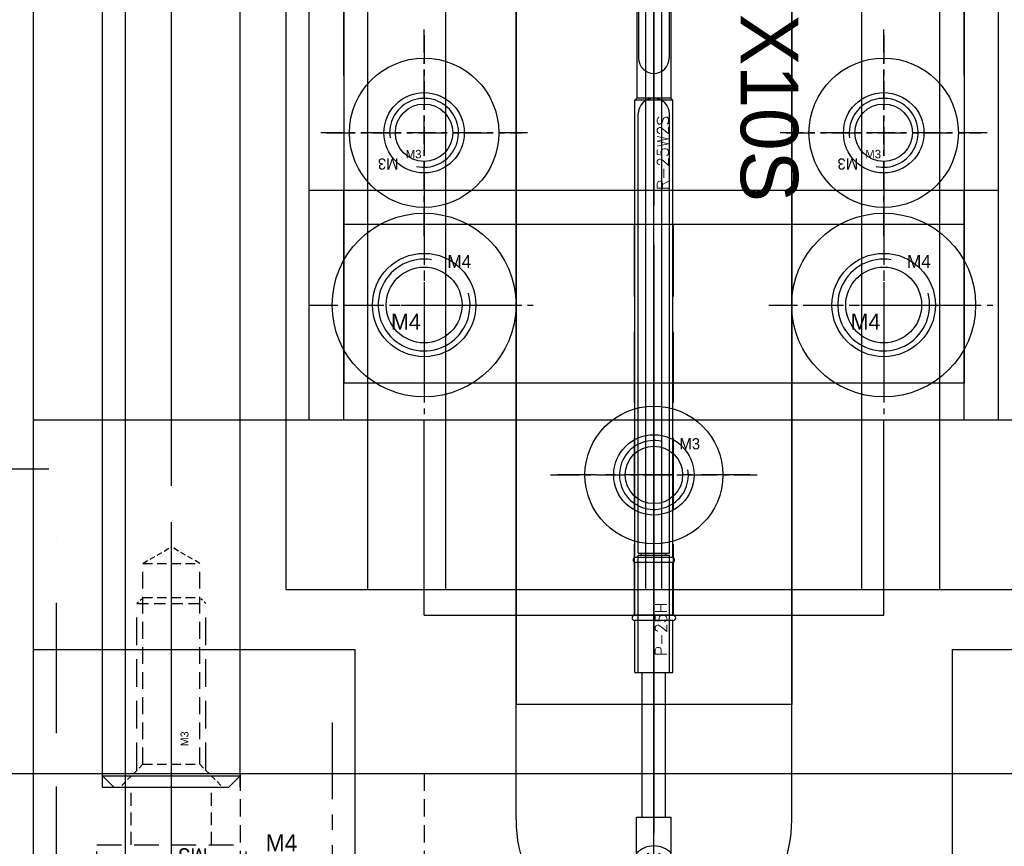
# Model space of a CAD drawing. Header units: millimetres. Extents: x -1657 to 8845, y -11980 to 3013.
# Tile 62 of 256: x 845 to 888, y -943 to -907. Entities that reach past the tile are written whole.
import ezdxf

# ---------------------------------------------------------------- set-up
doc = ezdxf.new("R2010")
doc.units = ezdxf.units.MM
doc.linetypes.add('CENTER', pattern=[2, 1.25, -0.25, 0.25, -0.25])
doc.linetypes.add('DASHED', pattern=[0.75, 0.5, -0.25])
for name, color, linetype in [('图层154', 25, 'Continuous'), ('图层160', 67, 'Continuous'), ('图层161', 135, 'Continuous'), ('图层162', 17, 'Continuous'), ('图层163', 153, 'Continuous'), ('图层166', 212, 'Continuous'), ('探针', 90, 'Continuous'), ('探针套', 2, 'Continuous'), ('方管', 252, 'Continuous'), ('裁切线轨', 252, 'Continuous'), ('错位', 252, 'Continuous')]:
    doc.layers.add(name, color=color, linetype=linetype)
doc.styles.add('AE', font='SIMPLEX', dxfattribs={"oblique": 30, "height": 3, "bigfont": 'AE'})

# ---------------------------------------------------------------- blocks, each defined once
blk = doc.blocks.new('231BC')
at = {"layer": '图层154', "color": 1, "linetype": 'CENTER', "ltscale": 2.671598}
blk.add_line((0, 0), (0, -12.358), dxfattribs=at)
at = {"layer": '图层154', "color": 4, "linetype": 'DASHED', "ltscale": 1.5}
for p, q in [((-4, -2.215), (-4, -6.715)), ((4, -2.215), (4, -6.715)), ((-2.25, -6.715), (-2.25, -10.215)), ((2.25, -6.715), (2.25, -10.215))]:
    blk.add_line(p, q, dxfattribs=at)
at = {"layer": '图层154', "color": 4, "linetype": 'DASHED', "ltscale": 2.666667}
blk.add_line((4, -6.715), (-4, -6.715), dxfattribs=at)
at = {"layer": '图层154'}
blk.add_text('M4', height=0.743, dxfattribs=at).set_placement((-2.897, -5.607))
blk = doc.blocks.new('239B6')
at = {"layer": '图层160', "color": 1, "linetype": 'CENTER', "ltscale": 2.329099}
blk.add_line((3.25, -4.911), (3.25, 4.116), dxfattribs=at)
at = {"layer": '图层160', "color": 4, "linetype": 'DASHED', "ltscale": 1.125}
for p, q in [((1.5, 0), (1.5, 2.5)), ((5, 0), (5, 2.5))]:
    blk.add_line(p, q, dxfattribs=at)
at = {"layer": '图层160', "color": 4, "linetype": 'DASHED', "ltscale": 2.166667}
blk.add_line((0, 0), (6.5, 0), dxfattribs=at)
at = {"layer": '图层160', "color": 4, "linetype": 'DASHED', "ltscale": 1.166667}
for p, q in [((0, -3.5), (0, 0)), ((6.5, -3.5), (6.5, 0))]:
    blk.add_line(p, q, dxfattribs=at)
at = {"layer": '图层160', "linetype": 'DASHED', "ltscale": 3}
blk.add_text('M3', height=0.6863, rotation=180, dxfattribs=at).set_placement((4.832, -0.154))
blk = doc.blocks.new('3F')
at = {"color": 4, "linetype": 'DASHED', "ltscale": 0.471405}
for p, q in [((1, 1.237), (0, 2.237)), ((1, -1.237), (0, -2.237))]:
    blk.add_line(p, q, dxfattribs=at)
at = {"color": 4, "linetype": 'DASHED', "ltscale": 2.420833}
for p, q in [((0.738, 1.5), (8, 1.5)), ((0.738, -1.5), (8, -1.5))]:
    blk.add_line(p, q, dxfattribs=at)
at = {"color": 4, "linetype": 'DASHED', "ltscale": 0.123744}
for p, q in [((8, 1.5), (8.262, 1.237)), ((8, -1.5), (8.262, -1.237))]:
    blk.add_line(p, q, dxfattribs=at)
at = {"color": 4, "linetype": 'DASHED'}
blk.add_line((8, 1.5), (8, -1.5), dxfattribs=at)
at = {"color": 4, "linetype": 'DASHED', "ltscale": 1.458333}
for p, q in [((1, 1.237), (9.75, 1.237)), ((1, -1.237), (9.75, -1.237))]:
    blk.add_line(p, q, dxfattribs=at)
at = {"color": 4, "linetype": 'DASHED', "ltscale": 0.825}
for p, q in [((1, 1.237), (1, -1.237)), ((8.262, 1.237), (8.262, -1.237)), ((9.75, 1.237), (9.75, -1.237))]:
    blk.add_line(p, q, dxfattribs=at)
at = {"color": 4, "linetype": 'DASHED', "ltscale": 0.476314}
for p in [(9.75, 1.237), (9.75, -1.237)]:
    blk.add_line(p, (10.464, 0), dxfattribs=at)
at = {"color": 1, "linetype": 'CENTER', "ltscale": 2.408031}
blk.add_line((-0.867, 0), (11.173, 0), dxfattribs=at)
at = {"linetype": 'DASHED'}
blk.add_text('M3', height=0.3465, dxfattribs=at).set_placement((1.789, -0.745))
blk = doc.blocks.new('19DCE')
at = {"layer": '裁切线轨', "color": 1, "linetype": 'CENTER', "ltscale": 16.24}
blk.add_line((0, -61.424), (0, 19.776), dxfattribs=at)
at = {"layer": '裁切线轨', "ltscale": 1.55}
for p, q in [((-6, 14.176), (6, 14.176)), ((-6, -55.824), (-6, 14.176)), ((6, -55.824), (6, 14.176))]:
    blk.add_line(p, q, dxfattribs=at)
at = {"layer": '裁切线轨', "color": 1, "linetype": 'CENTER', "ltscale": 1.6704}
for p, q in [((0, 0), (0, 8.352)), ((-4.176, 4.176), (4.176, 4.176))]:
    blk.add_line(p, q, dxfattribs=at)
at = {"layer": '裁切线轨', "ltscale": 1.55}
for radius in [3, 1.75]:
    blk.add_circle((0, 4.176), radius, dxfattribs=at)
blk = doc.blocks.new('3C')
at = {"color": 1, "linetype": 'CENTER'}
for p, q in [((0, 4.5), (0, -4.5)), ((-4.5, 0), (4.5, 0))]:
    blk.add_line(p, q, dxfattribs=at)
blk.add_circle((0, 0), 1.25)
at = {"color": 2, "linetype": 'Continuous'}
blk.add_arc((0, 0), 1.5, 77.2897, 8.5828, dxfattribs=at)
blk.add_text('M3', height=0.4838).set_placement((1.112, 1.118))
blk = doc.blocks.new('529A5')
at = {"layer": '裁切线轨', "color": 1, "linetype": 'CENTER', "ltscale": 8.5376}
blk.add_line((15.66, -21.344), (15.66, 21.344), dxfattribs=at)
at = {"layer": '裁切线轨', "ltscale": 1.5}
for p, q in [((2.16, -18.4), (2.16, 18.4)), ((2.16, 18.4), (29.16, 18.4)), ((29.16, -18.4), (29.16, 18.4)), ((2.16, 11.5), (29.16, 11.5)), ((2.16, -11.5), (29.16, -11.5)), ((2.16, -18.4), (29.16, -18.4))]:
    blk.add_line(p, q, dxfattribs=at)
at = {"layer": '裁切线轨', "color": 1, "linetype": 'CENTER', "ltscale": 6.264}
blk.add_line((0, 0), (31.32, 0), dxfattribs=at)
at = {"layer": '裁切线轨', "ltscale": 1.5}
for p in [(5.66, 7.5), (25.66, 7.5), (5.66, -7.5), (25.66, -7.5)]:
    blk.add_blockref('3C', p, dxfattribs=at)
blk = doc.blocks.new('3A')
at = {"color": 1, "linetype": 'CENTER'}
for p, q in [((0, 4.25), (0, -4.25)), ((-4.25, 0), (4.25, 0))]:
    blk.add_line(p, q, dxfattribs=at)
for radius in [3.25, 1.75]:
    blk.add_circle((0, 0), radius)
blk.add_text('M3', height=0.3706).set_placement((-0.802, -1.114))
blk = doc.blocks.new('23C78')
at = {"layer": '错位'}
for p, q in [((-1.32, 16), (-1.32, -16)), ((-1.32, 12.45), (-51.32, 12.45)), ((-1.32, 9.05), (-41.12, 9.05)), ((0, 0), (-68.32, 0)), ((-1.32, 0.348), (-51.32, 0.348)), ((-1.32, -0.348), (-51.32, -0.348)), ((-1.32, -9.05), (-41.12, -9.05)), ((-1.32, -12.45), (-51.32, -12.45)), ((-1.32, -16), (-51.32, -16))]:
    blk.add_line(p, q, dxfattribs=at)
blk.add_text('MD-16X10S', height=2.5, dxfattribs=at).set_placement((-36.422, 3.779))
blk = doc.blocks.new('4A')
at = {"color": 1, "linetype": 'CENTER'}
for p, q in [((0, 5), (0, -5)), ((-5, 0), (5, 0))]:
    blk.add_line(p, q, dxfattribs=at)
for radius in [4, 2.25]:
    blk.add_circle((0, 0), radius)
blk.add_text('M4', height=0.6969).set_placement((-1.438, -1.078))
blk = doc.blocks.new('23EAB')
at = {"layer": '探针套'}
for p, q in [((-32.616, 0.83), (-30.356, 0.83)), ((-32.616, 0.83), (-32.616, -0.83)), ((-30.356, -0.83), (-30.356, 0.83)), ((-30.116, 0.83), (-27.834, 0.83)), ((-30.116, -0.83), (-30.116, 0.83)), ((-27.834, -0.83), (-27.834, 0.83)), ((-27.616, -0.83), (-27.616, 0.83)), ((-27.616, 0.83), (-7.698, 0.83)), ((-7.698, -0.83), (-7.698, 0.83)), ((-7.616, 0.74), (-7.698, 0.83)), ((-2.416, 0.74), (-7.616, 0.74)), ((-7.616, -0.74), (-7.616, 0.74)), ((-2.416, 0.665), (-5.866, 0.665)), ((-2.416, -0.74), (-2.416, 0.74)), ((-32.616, -0.83), (-30.356, -0.83)), ((-30.116, -0.83), (-27.834, -0.83)), ((-27.616, -0.83), (-7.698, -0.83)), ((-7.616, -0.74), (-7.698, -0.83)), ((-2.416, -0.74), (-7.616, -0.74)), ((-2.416, -0.665), (-5.866, -0.665))]:
    blk.add_line(p, q, dxfattribs=at)
at = {"layer": '探针套', "color": 1, "linetype": 'CENTER', "ltscale": 7.0064}
blk.add_line((0, 0), (-35.032, 0), dxfattribs=at)
at = {"layer": '探针套'}
for centre, radius, start, end in [((-30.236, 0.83), 0.12, 0, 180), ((-27.725, 0.78), 0.12, 24.6243, 155.3757), ((-5.866, 0), 0.665, 90, 270), ((-30.236, -0.83), 0.12, 180, 0), ((-27.725, -0.78), 0.12, 204.6243, 335.3757)]:
    blk.add_arc(centre, radius, start, end, dxfattribs=at)
at = {"layer": '探针套', "style": 'AE'}
blk.add_text('R-25W2S', height=0.5, dxfattribs=at).set_placement((-11.609, -0.643))
blk = doc.blocks.new('23E51')
at = {"layer": '探针'}
for p, q in [((2.664, 0.5), (3.097, 0.75)), ((2.664, 0.5), (3.097, 0.25)), ((3.097, 0.75), (4.664, 0.75)), ((4.664, 0.75), (4.664, -0.75)), ((4.664, 0.51), (10.964, 0.51)), ((10.964, 0.682), (10.964, -0.678)), ((10.964, 0.682), (16.064, 0.682)), ((16.064, 0.682), (16.064, -0.678)), ((16.064, 0.54), (16.164, 0.54)), ((16.164, 0.682), (35.284, 0.682)), ((16.164, 0.682), (16.164, -0.678)), ((2.664, 0), (3.097, 0.25)), ((2.664, 0), (3.097, -0.25)), ((2.664, -0.5), (3.097, -0.25)), ((2.664, -0.5), (3.097, -0.75)), ((3.097, -0.75), (4.664, -0.75)), ((4.664, -0.51), (10.964, -0.51)), ((10.964, -0.678), (16.064, -0.678)), ((16.064, -0.54), (16.164, -0.54)), ((16.164, -0.678), (35.284, -0.678))]:
    blk.add_line(p, q, dxfattribs=at)
at = {"layer": '探针', "color": 1, "linetype": 'CENTER', "ltscale": 7.7256}
blk.add_line((0, 0), (38.628, 0), dxfattribs=at)
at = {"layer": '探针'}
for centre, radius, start, end in [((2.358, 0), 1.053, 314.5668, 45.4332), ((35.284, 0.002), 0.68, 270, 90)]:
    blk.add_arc(centre, radius, start, end, dxfattribs=at)
at = {"layer": '探针', "style": 'AE'}
blk.add_text('P-25H', height=0.5, dxfattribs=at).set_placement((11.67, -0.559))
blk = doc.blocks.new('23F0E')
at = {"layer": '探针', "ltscale": 3, "rotation": 90}
blk.add_blockref('23E51', (-686.69, -26.964), dxfattribs=at)
at = {"layer": '探针套', "ltscale": 3, "rotation": 90}
blk.add_blockref('23EAB', (-686.69, 16.616), dxfattribs=at)
blk = doc.blocks.new('4C')
at = {"color": 1, "linetype": 'CENTER', "ltscale": 1.3982}
for p, q in [((0, 3.496), (0, -3.496)), ((-3.496, 0), (3.496, 0))]:
    blk.add_line(p, q, dxfattribs=at)
blk.add_circle((0, 0), 1.65)
at = {"color": 2, "linetype": 'Continuous'}
blk.add_arc((0, 0), 2, 80.7475, 15.0508, dxfattribs=at)
blk.add_text('M4', height=0.5584).set_placement((1.013, 1.613))

msp = doc.modelspace()

# ---------------------------------------------------------------- linework, layer by layer
at = {"layer": '图层154', "ltscale": 4.5}
msp.add_line((802.7598, -939.9222), (914.7598, -939.9222), dxfattribs=at)
at = {"layer": '图层160', "color": 1, "linetype": 'CENTER', "ltscale": 3.039306}
msp.add_line((872.7598, -948.3809), (872.7598, -933.1843), dxfattribs=at)
at = {"layer": '图层160', "color": 1, "linetype": 'CENTER', "ltscale": 1.392}
msp.add_line((851.7598, -941.0022), (851.7598, -934.0422), dxfattribs=at)
at = {"layer": '图层160', "ltscale": 1.625}
for p, q in [((845.7598, -946.5222), (845.7598, -934.5222)), ((845.7598, -934.5222), (859.7598, -934.5222)), ((859.7598, -944.5222), (859.7598, -934.5222)), ((885.7598, -944.5222), (885.7598, -934.5222)), ((885.7598, -934.5222), (899.7598, -934.5222))]:
    msp.add_line(p, q, dxfattribs=at)
at = {"layer": '图层160', "color": 4, "linetype": 'DASHED', "ltscale": 2}
for p, q in [((848.7598, -940.5222), (848.7598, -934.5222)), ((854.7598, -940.5222), (854.7598, -934.5222)), ((848.7598, -940.5222), (854.7598, -940.5222))]:
    msp.add_line(p, q, dxfattribs=at)
at = {"layer": '图层161', "color": 1, "linetype": 'CENTER', "ltscale": 12.76}
msp.add_line((851.7598, -944.9222), (851.7598, -881.1222), dxfattribs=at)
at = {"layer": '图层161', "ltscale": 1.5}
for p, q in [((848.7598, -940.0222), (848.7598, -888.5222)), ((854.7598, -940.0222), (854.7598, -888.5222)), ((849.2598, -940.5222), (848.7598, -940.0222)), ((848.7598, -940.0222), (854.7598, -940.0222)), ((854.2598, -940.5222), (854.7598, -940.0222)), ((849.2598, -940.5222), (854.2598, -940.5222))]:
    msp.add_line(p, q, dxfattribs=at)
at = {"layer": '图层162', "color": 1, "linetype": 'CENTER', "ltscale": 10.672}
msp.add_line((872.7598, -928.2022), (872.7598, -860.8422), dxfattribs=at)
at = {"layer": '图层162', "ltscale": 2.5}
for p, q in [((845.7598, -924.5222), (845.7598, -864.5222)), ((857.7598, -924.5222), (857.7598, -888.5222)), ((887.7598, -924.5222), (887.7598, -888.5222)), ((845.7598, -924.5222), (899.7598, -924.5222))]:
    msp.add_line(p, q, dxfattribs=at)
at = {"layer": '图层162', "color": 4, "linetype": 'DASHED', "ltscale": 20}
for p, q in [((859.2598, -924.5222), (859.2598, -864.5222)), ((886.2598, -924.5222), (886.2598, -864.5222))]:
    msp.add_line(p, q, dxfattribs=at)
at = {"layer": '图层162', "color": 1, "linetype": 'CENTER', "ltscale": 8.352}
msp.add_line((851.7598, -927.4022), (851.7598, -885.6422), dxfattribs=at)
at = {"layer": '图层162', "color": 4, "linetype": 'DASHED', "ltscale": 12}
for p, q in [((848.7598, -924.5222), (848.7598, -888.5222)), ((854.7598, -924.5222), (854.7598, -888.5222))]:
    msp.add_line(p, q, dxfattribs=at)
at = {"layer": '图层163', "color": 1, "linetype": 'CENTER', "ltscale": 27.84}
msp.add_line((872.7598, -996.5222), (872.7598, -857.3222), dxfattribs=at)
at = {"layer": '图层163', "ltscale": 1.5}
for p, q in [((845.7598, -986.9222), (845.7598, -866.9222)), ((866.7598, -941.9222), (866.7598, -890.6542)), ((878.7598, -941.9222), (878.7598, -890.6542))]:
    msp.add_line(p, q, dxfattribs=at)
msp.add_arc((872.7598, -941.9222), 6, 180, 0, dxfattribs=at)
at = {"layer": '图层166', "color": 1, "linetype": 'CENTER', "ltscale": 4.292}
msp.add_line((872.7598, -934.5022), (872.7598, -913.0422), dxfattribs=at)
at = {"layer": '图层166', "ltscale": 3}
for p, q in [((857.7598, -914.5222), (887.7598, -914.5222)), ((857.7598, -924.5222), (857.7598, -914.5222)), ((887.7598, -924.5222), (887.7598, -914.5222)), ((857.7598, -924.5222), (862.7598, -924.5222)), ((862.7598, -933.0222), (862.7598, -924.5222)), ((882.7598, -933.0222), (882.7598, -924.5222)), ((882.7598, -924.5222), (887.7598, -924.5222)), ((862.7598, -933.0222), (882.7598, -933.0222))]:
    msp.add_line(p, q, dxfattribs=at)
at = {"layer": '图层166', "color": 4, "linetype": 'DASHED', "ltscale": 6.166667}
for p, q in [((871.9098, -933.0222), (871.9098, -914.5222)), ((873.6098, -933.0222), (873.6098, -914.5222))]:
    msp.add_line(p, q, dxfattribs=at)
at = {"layer": '图层166', "color": 4, "linetype": 'DASHED', "ltscale": 6.666667}
msp.add_line((862.7598, -924.5222), (882.7598, -924.5222), dxfattribs=at)
at = {"layer": '方管', "color": 4, "linetype": 'DASHED', "ltscale": 178.333333}
msp.add_line((846.7598, -1029.6622), (846.7598, -551.6622), dxfattribs=at)
at = {"layer": '方管', "ltscale": 1.125}
msp.add_line((849.7598, -1029.6622), (849.7598, -551.6622), dxfattribs=at)
at = {"layer": '方管', "color": 4, "linetype": 'DASHED', "ltscale": 13.333333}
msp.add_line((809.7598, -926.6622), (849.7598, -926.6622), dxfattribs=at)
at = {"layer": '方管', "color": 4, "linetype": 'DASHED', "ltscale": 11.333333}
for p in [(812.7598, -929.6622), (846.7598, -963.6622)]:
    msp.add_line(p, (846.7598, -929.6622), dxfattribs=at)

# ---------------------------------------------------------------- block references
at = {"layer": '图层154', "ltscale": 4.5}
msp.add_blockref('231BC', (858.7598, -937.7072), dxfattribs=at)
at = {"layer": '图层160', "ltscale": 1.5}
msp.add_blockref('239B6', (848.5098, -943.0222), dxfattribs=at)
at = {"layer": '图层161', "ltscale": 1.5, "rotation": 90}
msp.add_blockref('3F', (851.7598, -940.5222), dxfattribs=at)
at = {"layer": '图层162', "ltscale": 1.5}
for p in [(862.7598, -912.0222), (882.7598, -912.0222)]:
    msp.add_blockref('3A', p, dxfattribs=at)
at = {"layer": '图层162', "ltscale": 0.425}
for p in [(862.7598, -919.5222), (882.7598, -919.5222)]:
    msp.add_blockref('4C', p, dxfattribs=at)
at = {"layer": '图层163', "ltscale": 1.5}
msp.add_blockref('3C', (872.7598, -926.9222), dxfattribs=at)
at = {"layer": '图层166', "ltscale": 3}
for p in [(862.7598, -919.5222), (882.7598, -919.5222)]:
    msp.add_blockref('4A', p, dxfattribs=at)
at = {"layer": '探针', "ltscale": 3}
msp.add_blockref('23F0E', (1559.4494, -919.5222), dxfattribs=at)
at = {"layer": '裁切线轨', "ltscale": 1.625, "rotation": 180}
for name, p in [('19DCE', (872.7598, -922.7462)), ('529A5', (888.4198, -904.5222))]:
    msp.add_blockref(name, p, dxfattribs=at)
at = {"layer": '错位', "ltscale": 1.5, "rotation": 270}
msp.add_blockref('23C78', (872.7598, -933.2419), dxfattribs=at)

doc.saveas('drawing.dxf')
